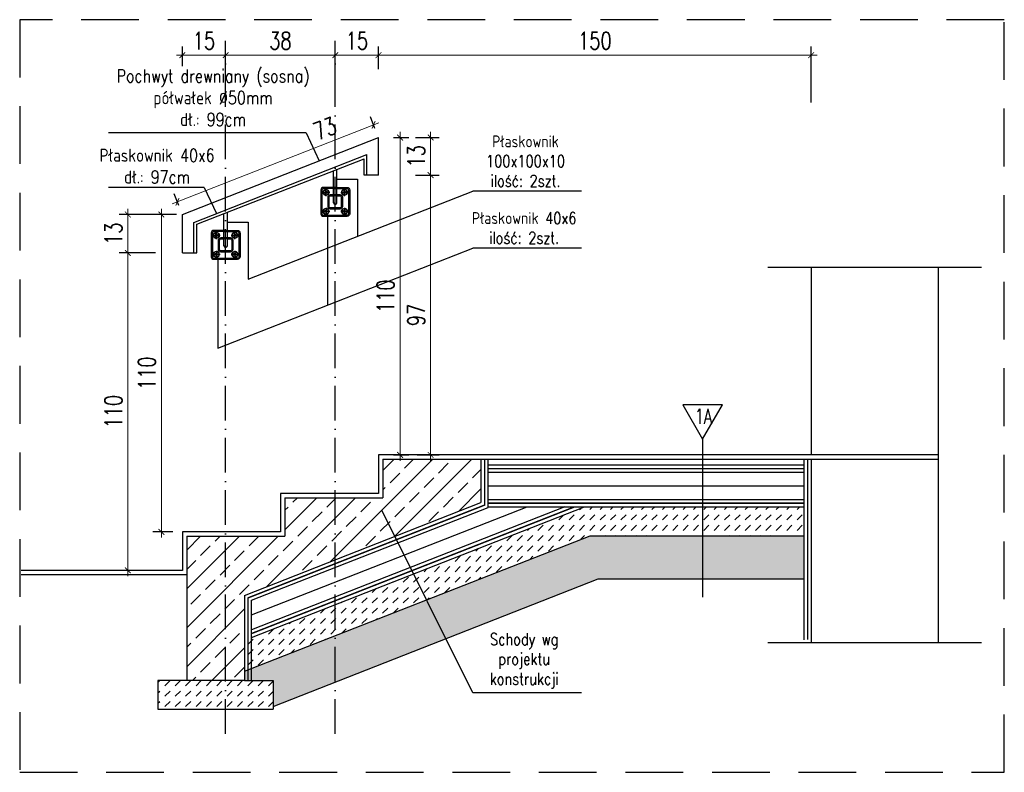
# Model space of a CAD drawing. Header units: millimetres. Extents: x 31969 to 285678, y -69766 to -1123.
# Tile 39 of 176: x 139378 to 139719, y -17401 to -17141. Entities that reach past the tile are written whole.
import ezdxf
from ezdxf.enums import TextEntityAlignment as Align
from ezdxf.lldxf.tags import DXFTag

# ---------------------------------------------------------------- set-up
doc = ezdxf.new("R2010")
doc.units = ezdxf.units.MM
for name, pattern in [('ACAD_ISO03W100', [30, 12, -18]), ('ACAD_ISO10W100', [18, 12, -3, 0, -3]), ('HIDDEN', [0.375, 0.25, -0.125])]:
    doc.linetypes.add(name, pattern=pattern)
for name, color, linetype in [('a-balustrada i pochwyt', 1, 'Continuous'), ('a-balustrady detal', 5, 'Continuous'), ('a-biblioteka', 251, 'Continuous'), ('a-opis 2', 1, 'Continuous'), ('a-osie', 4, 'ACAD_ISO10W100'), ('a-przekrój 2', 251, 'Continuous'), ('a-przekrój 4', 118, 'Continuous'), ('a-przerywana', 250, 'HIDDEN'), ('a-widokowa', 3, 'Continuous'), ('a-wymiary', 11, 'Continuous')]:
    doc.layers.add(name, color=color, linetype=linetype)
doc.layers.add('a-pochwyt', color=1, linetype='Continuous', plot=False)
doc.styles.add('RS01507', font='romans.shx', dxfattribs={"width": 0.7, "height": 0.15})
doc.styles.add('WYMIAR', font='romans.shx', dxfattribs={"width": 0.8})
doc.styles.add('WYMIARY', font='simplex.shx', dxfattribs={"width": 0.75})
doc.linetypes.add('BATTING', pattern='A,0.0001,-0.1,[134,ltypeshp.shx,S=0.1,R=0,X=-0.1,Y=0],-0.2,[134,ltypeshp.shx,S=0.1,R=180,X=0.1,Y=0],-0.1', length=0.4001)
tags = doc.linetypes.add('DASHED', pattern=[0.75, 0.5, -0.25]).pattern_tags.tags
tags[6:7] = [DXFTag(74, 4), DXFTag(75, 0), DXFTag(340, '0'), DXFTag(46, 1.0), DXFTag(50, 0.0), DXFTag(44, 0.0), DXFTag(45, 0.0)]
tags[4:5] = [DXFTag(74, 4), DXFTag(75, 0), DXFTag(340, '0'), DXFTag(46, 1.0), DXFTag(50, 0.0), DXFTag(44, 0.0), DXFTag(45, 0.0)]
tags = doc.linetypes.add('DASHED2', pattern=[0.375, 0.25, -0.125]).pattern_tags.tags
tags[6:7] = [DXFTag(74, 4), DXFTag(75, 0), DXFTag(340, '0'), DXFTag(46, 1.0), DXFTag(50, 0.0), DXFTag(44, 0.0), DXFTag(45, 0.0)]
tags[4:5] = [DXFTag(74, 4), DXFTag(75, 0), DXFTag(340, '0'), DXFTag(46, 1.0), DXFTag(50, 0.0), DXFTag(44, 0.0), DXFTag(45, 0.0)]
doc.dimstyles.new('MAREK50', dxfattribs={"dimtxt": 12.5, "dimasz": 5, "dimexe": 3, "dimexo": 2, "dimgap": 3.5, "dimtad": 1, "dimdec": 1, "dimdsep": 46, "dimtxsty": 'WYMIARY', "dimblk1": 'ARCHTICK', "dimblk2": 'ARCHTICK', "dimsah": 1, "dimcen": 2.5, "dimdle": 5, "dimadec": 0, "dimazin": 0, "dimtfac": 1, "dimtdec": 1, "dimtmove": 1, "dimatfit": 3, "dimldrblk": 'ARCHTICK', "dimfxl": 1, "dimtolj": 1, "dimtzin": 0, "dimarcsym": 0})
pattern_1 = [(45, (233.9504, 0), (2e-16, 3.59210245), [2.54, -2.54])]

# ---------------------------------------------------------------- blocks, each defined once
blk = doc.blocks.new('_ARCHTICK')
at = {"color": 0, "linetype": 'ByBlock', "const_width": 0.15}
blk.add_lwpolyline([(-0.5, -0.5), (0.5, 0.5)], dxfattribs=at)
blk = doc.blocks.new('*D210')
at = {"layer": 'a-wymiary', "color": 0, "linetype": 'ACAD_ISO03W100', "lineweight": -2, "ltscale": 100}
blk.add_line((139507.13, -17181.38), (139512.42, -17181.38), dxfattribs=at)
at = {"layer": 'a-wymiary', "color": 0, "lineweight": 0, "ltscale": 100}
blk.add_line((139509.42, -17179.38), (139509.42, -17293.38), dxfattribs=at)
at = {"layer": 'a-wymiary', "color": 0, "lineweight": -2, "ltscale": 100}
blk.add_line((139507.13, -17291.38), (139512.42, -17291.38), dxfattribs=at)
at = {"layer": 'DEFPOINTS', "color": 0, "ltscale": 100}
for p in [(139505.13, -17181.38), (139505.13, -17291.38), (139509.42, -17291.38)]:
    blk.add_point(p, dxfattribs=at)
at = {"layer": 'a-wymiary', "color": 0, "lineweight": 0, "ltscale": 100, "xscale": 2, "yscale": 2, "zscale": 2}
for p, rotation in [((139509.42, -17181.38), 90), ((139509.42, -17291.38), 270)]:
    blk.add_blockref('_ARCHTICK', p, dxfattribs=dict(at, rotation=rotation))
at = {"layer": 'a-wymiary', "color": 0, "ltscale": 100, "insert": (139504.42, -17236.38), "char_height": 6, "attachment_point": 5, "rotation": 90, "style": 'WYMIARY'}
blk.add_mtext('\\A1;110', dxfattribs=at)
blk = doc.blocks.new('*D211')
at = {"layer": 'a-wymiary', "color": 0, "linetype": 'ACAD_ISO03W100', "lineweight": -2, "ltscale": 100}
blk.add_line((139514.74, -17181.38), (139523.02, -17181.38), dxfattribs=at)
at = {"layer": 'a-wymiary', "color": 0, "lineweight": 0, "ltscale": 100}
blk.add_line((139520.02, -17179.38), (139520.02, -17196.38), dxfattribs=at)
at = {"layer": 'a-wymiary', "color": 0, "lineweight": -2, "ltscale": 100}
blk.add_line((139514.74, -17194.38), (139523.02, -17194.38), dxfattribs=at)
at = {"layer": 'DEFPOINTS', "color": 0, "ltscale": 100}
for p in [(139512.74, -17181.38), (139512.74, -17194.38), (139520.02, -17194.38)]:
    blk.add_point(p, dxfattribs=at)
at = {"layer": 'a-wymiary', "color": 0, "lineweight": 0, "ltscale": 100, "xscale": 2, "yscale": 2, "zscale": 2}
for p, rotation in [((139520.02, -17181.38), 90), ((139520.02, -17194.38), 270)]:
    blk.add_blockref('_ARCHTICK', p, dxfattribs=dict(at, rotation=rotation))
at = {"layer": 'a-wymiary', "color": 0, "ltscale": 100, "insert": (139515.02, -17187.88), "char_height": 6, "attachment_point": 5, "rotation": 90, "style": 'WYMIARY'}
blk.add_mtext('\\A1;13', dxfattribs=at)
blk = doc.blocks.new('*D212')
at = {"layer": 'a-wymiary', "color": 0, "linetype": 'ACAD_ISO03W100', "lineweight": -2, "ltscale": 100}
blk.add_line((139515.37, -17194.38), (139523.02, -17194.38), dxfattribs=at)
at = {"layer": 'a-wymiary', "color": 0, "lineweight": 0, "ltscale": 100}
blk.add_line((139520.02, -17192.38), (139520.02, -17293.38), dxfattribs=at)
at = {"layer": 'a-wymiary', "color": 0, "lineweight": -2, "ltscale": 100}
blk.add_line((139515.37, -17291.38), (139523.02, -17291.38), dxfattribs=at)
at = {"layer": 'DEFPOINTS', "color": 0, "ltscale": 100}
for p in [(139513.37, -17194.38), (139513.37, -17291.38), (139520.02, -17291.38)]:
    blk.add_point(p, dxfattribs=at)
at = {"layer": 'a-wymiary', "color": 0, "lineweight": 0, "ltscale": 100, "xscale": 2, "yscale": 2, "zscale": 2}
for p, rotation in [((139520.02, -17194.38), 90), ((139520.02, -17291.38), 270)]:
    blk.add_blockref('_ARCHTICK', p, dxfattribs=dict(at, rotation=rotation))
at = {"layer": 'a-wymiary', "color": 0, "ltscale": 100, "insert": (139515.02, -17242.88), "char_height": 6, "attachment_point": 5, "rotation": 90, "style": 'WYMIARY'}
blk.add_mtext('\\A1;97', dxfattribs=at)
blk = doc.blocks.new('*D217')
at = {"layer": 'a-wymiary', "color": 0, "linetype": 'ACAD_ISO03W100', "lineweight": -2, "ltscale": 100}
blk.add_line((139430.66, -17208.05), (139423.68, -17208.05), dxfattribs=at)
at = {"layer": 'a-wymiary', "color": 0, "lineweight": 0, "ltscale": 100}
blk.add_line((139426.68, -17206.05), (139426.68, -17320.05), dxfattribs=at)
at = {"layer": 'a-wymiary', "color": 0, "lineweight": -2, "ltscale": 100}
blk.add_line((139430.66, -17318.05), (139423.68, -17318.05), dxfattribs=at)
at = {"layer": 'DEFPOINTS', "color": 0, "ltscale": 100}
for p in [(139432.66, -17208.05), (139426.68, -17318.05), (139432.66, -17318.05)]:
    blk.add_point(p, dxfattribs=at)
at = {"layer": 'a-wymiary', "color": 0, "lineweight": 0, "ltscale": 100, "xscale": 2, "yscale": 2, "zscale": 2}
for p, rotation in [((139426.68, -17208.05), 90), ((139426.68, -17318.05), 270)]:
    blk.add_blockref('_ARCHTICK', p, dxfattribs=dict(at, rotation=rotation))
at = {"layer": 'a-wymiary', "color": 0, "ltscale": 100, "insert": (139421.68, -17263.05), "char_height": 6, "attachment_point": 5, "rotation": 90, "style": 'WYMIARY'}
blk.add_mtext('\\A1;110', dxfattribs=at)
blk = doc.blocks.new('*D218')
at = {"layer": 'a-wymiary', "color": 0, "lineweight": -2, "ltscale": 100}
blk.add_line((139424.68, -17221.38), (139412.07, -17221.38), dxfattribs=at)
at = {"layer": 'a-wymiary', "color": 0, "lineweight": 0, "ltscale": 100}
blk.add_line((139415.07, -17333.38), (139415.07, -17219.38), dxfattribs=at)
at = {"layer": 'a-wymiary', "color": 0, "linetype": 'ACAD_ISO03W100', "lineweight": -2, "ltscale": 100}
blk.add_line((139416.09, -17331.38), (139412.07, -17331.38), dxfattribs=at)
at = {"layer": 'DEFPOINTS', "color": 0, "ltscale": 100}
for p in [(139415.07, -17221.38), (139426.68, -17221.38), (139418.09, -17331.38)]:
    blk.add_point(p, dxfattribs=at)
at = {"layer": 'a-wymiary', "color": 0, "lineweight": 0, "ltscale": 100, "xscale": 2, "yscale": 2, "zscale": 2}
for p, rotation in [((139415.07, -17221.38), 90), ((139415.07, -17331.38), 270)]:
    blk.add_blockref('_ARCHTICK', p, dxfattribs=dict(at, rotation=rotation))
at = {"layer": 'a-wymiary', "color": 0, "ltscale": 100, "insert": (139410.07, -17276.38), "char_height": 6, "attachment_point": 5, "rotation": 90, "style": 'WYMIARY'}
blk.add_mtext('\\A1;110', dxfattribs=at)
blk = doc.blocks.new('*D219')
at = {"layer": 'a-wymiary', "color": 0, "lineweight": -2, "ltscale": 100}
blk.add_line((139431.96, -17208.05), (139412.07, -17208.05), dxfattribs=at)
at = {"layer": 'a-wymiary', "color": 0, "lineweight": 0, "ltscale": 100}
blk.add_line((139415.07, -17223.38), (139415.07, -17206.05), dxfattribs=at)
at = {"layer": 'a-wymiary', "color": 0, "linetype": 'ACAD_ISO03W100', "lineweight": -2, "ltscale": 100}
blk.add_line((139424.68, -17221.38), (139412.07, -17221.38), dxfattribs=at)
at = {"layer": 'DEFPOINTS', "color": 0, "ltscale": 100}
for p in [(139415.07, -17208.05), (139433.96, -17208.05), (139426.68, -17221.38)]:
    blk.add_point(p, dxfattribs=at)
at = {"layer": 'a-wymiary', "color": 0, "lineweight": 0, "ltscale": 100, "xscale": 2, "yscale": 2, "zscale": 2}
for p, rotation in [((139415.07, -17208.05), 90), ((139415.07, -17221.38), 270)]:
    blk.add_blockref('_ARCHTICK', p, dxfattribs=dict(at, rotation=rotation))
at = {"layer": 'a-wymiary', "color": 0, "ltscale": 100, "insert": (139410.07, -17214.72), "char_height": 6, "attachment_point": 5, "rotation": 90, "style": 'WYMIARY'}
blk.add_mtext('\\A1;13', dxfattribs=at)
blk = doc.blocks.new('*D213')
at = {"layer": 'a-wymiary', "color": 0, "lineweight": -2, "ltscale": 100}
blk.add_line((139448.96, -17159.66), (139448.96, -17149.83), dxfattribs=at)
at = {"layer": 'a-wymiary', "color": 0, "linetype": 'ACAD_ISO03W100', "lineweight": -2, "ltscale": 100}
blk.add_line((139486.96, -17159.66), (139486.96, -17149.83), dxfattribs=at)
at = {"layer": 'a-wymiary', "color": 0, "lineweight": 0, "ltscale": 100}
blk.add_line((139488.96, -17152.83), (139446.96, -17152.83), dxfattribs=at)
at = {"layer": 'DEFPOINTS', "color": 0, "ltscale": 100}
for p in [(139448.96, -17152.83), (139448.96, -17161.66), (139486.96, -17161.66)]:
    blk.add_point(p, dxfattribs=at)
at = {"layer": 'a-wymiary', "color": 0, "lineweight": 0, "ltscale": 100, "xscale": 2, "yscale": 2, "zscale": 2, "rotation": 180}
blk.add_blockref('_ARCHTICK', (139448.96, -17152.83), dxfattribs=at)
at = {"layer": 'a-wymiary', "color": 0, "lineweight": 0, "ltscale": 100, "xscale": 2, "yscale": 2, "zscale": 2}
blk.add_blockref('_ARCHTICK', (139486.96, -17152.83), dxfattribs=at)
at = {"layer": 'a-wymiary', "color": 0, "ltscale": 100, "insert": (139467.96, -17147.83), "char_height": 6, "attachment_point": 5, "style": 'WYMIARY'}
blk.add_mtext('\\A1;38', dxfattribs=at)
blk = doc.blocks.new('*D214')
at = {"layer": 'a-wymiary', "color": 0, "lineweight": -2, "ltscale": 100}
blk.add_line((139433.96, -17156.63), (139433.96, -17149.83), dxfattribs=at)
at = {"layer": 'a-wymiary', "color": 0, "linetype": 'ACAD_ISO03W100', "lineweight": -2, "ltscale": 100}
blk.add_line((139448.96, -17156.63), (139448.96, -17149.83), dxfattribs=at)
at = {"layer": 'a-wymiary', "color": 0, "lineweight": 0, "ltscale": 100}
blk.add_line((139450.96, -17152.83), (139431.96, -17152.83), dxfattribs=at)
at = {"layer": 'DEFPOINTS', "color": 0, "ltscale": 100}
for p in [(139433.96, -17152.83), (139433.96, -17158.63), (139448.96, -17158.63)]:
    blk.add_point(p, dxfattribs=at)
at = {"layer": 'a-wymiary', "color": 0, "lineweight": 0, "ltscale": 100, "xscale": 2, "yscale": 2, "zscale": 2, "rotation": 180}
blk.add_blockref('_ARCHTICK', (139433.96, -17152.83), dxfattribs=at)
at = {"layer": 'a-wymiary', "color": 0, "lineweight": 0, "ltscale": 100, "xscale": 2, "yscale": 2, "zscale": 2}
blk.add_blockref('_ARCHTICK', (139448.96, -17152.83), dxfattribs=at)
at = {"layer": 'a-wymiary', "color": 0, "ltscale": 100, "insert": (139441.46, -17147.83), "char_height": 6, "attachment_point": 5, "style": 'WYMIARY'}
blk.add_mtext('\\A1;15', dxfattribs=at)
blk = doc.blocks.new('*D215')
at = {"layer": 'a-wymiary', "color": 0, "linetype": 'ACAD_ISO03W100', "lineweight": -2, "ltscale": 100}
blk.add_line((139486.96, -17157.66), (139486.96, -17149.83), dxfattribs=at)
at = {"layer": 'a-wymiary', "color": 0, "lineweight": -2, "ltscale": 100}
blk.add_line((139501.96, -17157.66), (139501.96, -17149.83), dxfattribs=at)
at = {"layer": 'a-wymiary', "color": 0, "lineweight": 0, "ltscale": 100}
blk.add_line((139484.96, -17152.83), (139503.96, -17152.83), dxfattribs=at)
at = {"layer": 'DEFPOINTS', "color": 0, "ltscale": 100}
for p in [(139501.96, -17152.83), (139486.96, -17159.66), (139501.96, -17159.66)]:
    blk.add_point(p, dxfattribs=at)
at = {"layer": 'a-wymiary', "color": 0, "lineweight": 0, "ltscale": 100, "xscale": 2, "yscale": 2, "zscale": 2, "rotation": 180}
blk.add_blockref('_ARCHTICK', (139486.96, -17152.83), dxfattribs=at)
at = {"layer": 'a-wymiary', "color": 0, "lineweight": 0, "ltscale": 100, "xscale": 2, "yscale": 2, "zscale": 2}
blk.add_blockref('_ARCHTICK', (139501.96, -17152.83), dxfattribs=at)
at = {"layer": 'a-wymiary', "color": 0, "ltscale": 100, "insert": (139494.46, -17147.83), "char_height": 6, "attachment_point": 5, "style": 'WYMIARY'}
blk.add_mtext('\\A1;15', dxfattribs=at)
blk = doc.blocks.new('*D216')
at = {"layer": 'a-wymiary', "color": 0, "linetype": 'ACAD_ISO03W100', "lineweight": -2, "ltscale": 100}
blk.add_line((139501.96, -17157.66), (139501.96, -17149.83), dxfattribs=at)
at = {"layer": 'a-wymiary', "color": 0, "lineweight": -2, "ltscale": 100}
blk.add_line((139651.96, -17169.2), (139651.96, -17149.83), dxfattribs=at)
at = {"layer": 'a-wymiary', "color": 0, "lineweight": 0, "ltscale": 100}
blk.add_line((139499.96, -17152.83), (139653.96, -17152.83), dxfattribs=at)
at = {"layer": 'DEFPOINTS', "color": 0, "ltscale": 100}
for p in [(139651.96, -17152.83), (139501.96, -17159.66), (139651.96, -17171.2)]:
    blk.add_point(p, dxfattribs=at)
at = {"layer": 'a-wymiary', "color": 0, "lineweight": 0, "ltscale": 100, "xscale": 2, "yscale": 2, "zscale": 2, "rotation": 180}
blk.add_blockref('_ARCHTICK', (139501.96, -17152.83), dxfattribs=at)
at = {"layer": 'a-wymiary', "color": 0, "lineweight": 0, "ltscale": 100, "xscale": 2, "yscale": 2, "zscale": 2}
blk.add_blockref('_ARCHTICK', (139651.96, -17152.83), dxfattribs=at)
at = {"layer": 'a-wymiary', "color": 0, "ltscale": 100, "insert": (139576.96, -17147.83), "char_height": 6, "attachment_point": 5, "style": 'WYMIARY'}
blk.add_mtext('\\A1;150', dxfattribs=at)
blk = doc.blocks.new('*D220')
at = {"layer": 'a-wymiary', "color": 0, "lineweight": -2, "ltscale": 100}
blk.add_line((139500.73, -17178.26), (139499.14, -17174.21), dxfattribs=at)
at = {"layer": 'a-wymiary', "color": 0, "lineweight": 0, "ltscale": 100}
blk.add_line((139430.38, -17204.4), (139502.1, -17176.27), dxfattribs=at)
at = {"layer": 'a-wymiary', "color": 0, "linetype": 'ACAD_ISO03W100', "lineweight": -2, "ltscale": 100}
blk.add_line((139432.73, -17204.93), (139431.14, -17200.87), dxfattribs=at)
at = {"layer": 'DEFPOINTS', "color": 0, "ltscale": 100}
for p in [(139500.24, -17177), (139501.46, -17180.12), (139433.46, -17206.79)]:
    blk.add_point(p, dxfattribs=at)
at = {"layer": 'a-wymiary', "color": 0, "lineweight": 0, "ltscale": 100, "xscale": 2, "yscale": 2, "zscale": 2}
for p, rotation in [((139500.24, -17177), 21.41292078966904), ((139432.24, -17203.67), 201.4129207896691)]:
    blk.add_blockref('_ARCHTICK', p, dxfattribs=dict(at, rotation=rotation))
at = {"layer": 'a-wymiary', "color": 0, "ltscale": 100, "insert": (139483.38, -17178.24), "char_height": 6, "attachment_point": 5, "rotation": 21.4129, "style": 'WYMIARY'}
blk.add_mtext('\\A1;73', dxfattribs=at)

msp = doc.modelspace()

# ---------------------------------------------------------------- hatches: boundary and pattern name
at = {"layer": 'a-przekrój 4'}
h = msp.add_hatch(dxfattribs=at)
h.set_pattern_fill('BRASS,_O', color=256, scale=1.5, angle=45)
h.set_pattern_definition([(45, (233.95, 0), (-6.7351921, 6.7351921), []), (45, (230.583, 3.368), (-6.7351921, 6.7351921), [4.7625, -2.38125])])
h.paths.add_polyline_path([(139537.46, -17307.91), (139537.46, -17292.87), (139503.46, -17292.87), (139503.46, -17306.2), (139469.46, -17306.2), (139469.46, -17319.54), (139435.46, -17319.54), (139435.46, -17369.54), (139455.46, -17369.54), (139455.46, -17340.07)])
h = msp.add_hatch(dxfattribs=at)
h.set_pattern_fill('DASH', color=256, scale=0.8, angle=45, style=0)
h.set_pattern_definition(pattern_1)
h.paths.add_polyline_path([(139573.4, -17309.37), (139649.47, -17309.37), (139649.47, -17319.37), (139575.29, -17319.37), (139455.46, -17366.36), (139455.46, -17355.62)])
at = {"layer": 'a-przekrój 4', "ltscale": 1.5}
h = msp.add_hatch(dxfattribs=at)
h.set_pattern_fill('DOTS', color=256, angle=45, style=0)
h.set_pattern_definition([(45, (233.9504, 0), (-0.561266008, 1.683798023), [0, -1.5875])])
h.paths.add_polyline_path([(139578.12, -17334.37), (139649.47, -17334.37), (139649.47, -17319.37), (139575.29, -17319.37), (139455.46, -17366.36), (139455.46, -17369.54), (139465.46, -17369.54), (139465.46, -17378.55)])
at = {"layer": 'a-przekrój 4'}
h = msp.add_hatch(dxfattribs=at)
h.set_pattern_fill('DASH', color=256, scale=0.8, angle=45, style=0)
h.set_pattern_definition(pattern_1)
h.paths.add_polyline_path([(139435.46, -17369.54), (139425.46, -17369.54), (139425.46, -17379.54), (139465.46, -17379.54), (139465.46, -17369.54), (139455.46, -17369.54)])

# ---------------------------------------------------------------- linework, layer by layer
at = {"layer": 'a-balustrada i pochwyt'}
for p, q in [((139456.72, -17230.52), (139534.65, -17199.96)), ((139446.23, -17254.36), (139534.65, -17219.68)), ((139614.28, -17285.97), (139614.28, -17340.65))]:
    msp.add_line(p, q, dxfattribs=at)
msp.add_lwpolyline([(139614.28, -17285.97), (139621.15, -17274.07), (139607.4, -17274.07), (139614.28, -17285.97), (139614.28, -17285.97)], dxfattribs=at)
at = {"layer": 'a-balustrady detal', "ltscale": 0.1}
for p, q in [((139433.96, -17208.05), (139501.96, -17181.38)), ((139501.96, -17194.38), (139501.96, -17181.38)), ((139438.96, -17211.46), (139496.96, -17188.71)), ((139496.96, -17194.38), (139496.96, -17188.71)), ((139501.96, -17194.38), (139496.96, -17194.38)), ((139433.96, -17221.38), (139433.96, -17208.05)), ((139433.96, -17221.38), (139438.96, -17221.38))]:
    msp.add_line(p, q, dxfattribs=at)
at = {"layer": 'a-balustrady detal', "ltscale": 0.5}
msp.add_line((139438.96, -17221.38), (139438.96, -17211.46), dxfattribs=at)
at = {"layer": 'a-biblioteka', "ltscale": 0.1}
for p, q in [((139437.96, -17210.78), (139497.96, -17187.25)), ((139497.96, -17194.38), (139497.96, -17187.25)), ((139487.56, -17198.68), (139486.36, -17198.68)), ((139482.49, -17200.38), (139483.76, -17200.38)), ((139482.91, -17199.89), (139483.76, -17199.4)), ((139482.91, -17200.87), (139482.91, -17199.89)), ((139483.76, -17201.36), (139482.91, -17200.87)), ((139483.76, -17201.65), (139483.76, -17199.11)), ((139483.76, -17201.65), (139483.76, -17199.11)), ((139484.6, -17199.89), (139483.76, -17199.4)), ((139485.03, -17200.38), (139483.76, -17200.38)), ((139483.76, -17201.36), (139484.6, -17200.87)), ((139484.6, -17200.87), (139484.6, -17199.89)), ((139486.36, -17199.08), (139487.56, -17199.08)), ((139486.36, -17201.18), (139487.56, -17201.18)), ((139487.56, -17201.58), (139486.36, -17201.58)), ((139488.89, -17200.38), (139490.16, -17200.38)), ((139489.31, -17199.89), (139490.16, -17199.4)), ((139489.31, -17200.87), (139489.31, -17199.89)), ((139490.16, -17201.36), (139489.31, -17200.87)), ((139490.16, -17201.65), (139490.16, -17199.11)), ((139490.16, -17201.65), (139490.16, -17199.11)), ((139491, -17199.89), (139490.16, -17199.4)), ((139491.43, -17200.38), (139490.16, -17200.38)), ((139490.16, -17201.36), (139491, -17200.87)), ((139491, -17200.87), (139491, -17199.89)), ((139482.49, -17206.98), (139483.76, -17206.98)), ((139483.76, -17206), (139482.91, -17206.49)), ((139482.91, -17206.49), (139482.91, -17207.47)), ((139482.91, -17207.47), (139483.76, -17207.96)), ((139483.76, -17205.71), (139483.76, -17208.25)), ((139483.76, -17205.71), (139483.76, -17208.25)), ((139483.76, -17206), (139484.6, -17206.49)), ((139485.03, -17206.98), (139483.76, -17206.98)), ((139484.6, -17207.47), (139483.76, -17207.96)), ((139484.6, -17206.49), (139484.6, -17207.47)), ((139488.89, -17206.98), (139490.16, -17206.98)), ((139490.16, -17206), (139489.31, -17206.49)), ((139489.31, -17206.49), (139489.31, -17207.47)), ((139489.31, -17207.47), (139490.16, -17207.96)), ((139490.16, -17205.71), (139490.16, -17208.25)), ((139490.16, -17205.71), (139490.16, -17208.25)), ((139490.16, -17206), (139491, -17206.49)), ((139491.43, -17206.98), (139490.16, -17206.98)), ((139491, -17207.47), (139490.16, -17207.96)), ((139491, -17206.49), (139491, -17207.47)), ((139437.96, -17221.38), (139437.96, -17210.78)), ((139444.49, -17215.28), (139445.76, -17215.28)), ((139444.91, -17214.79), (139445.76, -17214.3)), ((139444.91, -17215.77), (139444.91, -17214.79)), ((139445.76, -17216.26), (139444.91, -17215.77)), ((139445.76, -17216.55), (139445.76, -17214.01)), ((139445.76, -17216.55), (139445.76, -17214.01)), ((139446.6, -17214.79), (139445.76, -17214.3)), ((139447.03, -17215.28), (139445.76, -17215.28)), ((139445.76, -17216.26), (139446.6, -17215.77)), ((139446.6, -17215.77), (139446.6, -17214.79)), ((139449.56, -17213.58), (139448.36, -17213.58)), ((139448.36, -17213.98), (139449.56, -17213.98)), ((139450.89, -17215.28), (139452.16, -17215.28)), ((139451.31, -17214.79), (139452.16, -17214.3)), ((139451.31, -17215.77), (139451.31, -17214.79)), ((139452.16, -17216.26), (139451.31, -17215.77)), ((139452.16, -17216.55), (139452.16, -17214.01)), ((139452.16, -17216.55), (139452.16, -17214.01)), ((139453, -17214.79), (139452.16, -17214.3)), ((139453.43, -17215.28), (139452.16, -17215.28)), ((139452.16, -17216.26), (139453, -17215.77)), ((139453, -17215.77), (139453, -17214.79)), ((139448.36, -17216.08), (139449.56, -17216.08)), ((139449.56, -17216.48), (139448.36, -17216.48)), ((139444.49, -17221.88), (139445.76, -17221.88)), ((139445.76, -17220.9), (139444.91, -17221.39)), ((139444.91, -17221.39), (139444.91, -17222.37)), ((139444.91, -17222.37), (139445.76, -17222.86)), ((139445.76, -17220.61), (139445.76, -17223.15)), ((139445.76, -17220.61), (139445.76, -17223.15)), ((139445.76, -17220.9), (139446.6, -17221.39)), ((139447.03, -17221.88), (139445.76, -17221.88)), ((139446.6, -17222.37), (139445.76, -17222.86)), ((139446.6, -17221.39), (139446.6, -17222.37)), ((139450.89, -17221.88), (139452.16, -17221.88)), ((139452.16, -17220.9), (139451.31, -17221.39)), ((139451.31, -17221.39), (139451.31, -17222.37)), ((139451.31, -17222.37), (139452.16, -17222.86)), ((139452.16, -17220.61), (139452.16, -17223.15)), ((139452.16, -17220.61), (139452.16, -17223.15)), ((139452.16, -17220.9), (139453, -17221.39)), ((139453.43, -17221.88), (139452.16, -17221.88)), ((139453, -17222.37), (139452.16, -17222.86)), ((139453, -17221.39), (139453, -17222.37))]:
    msp.add_line(p, q, dxfattribs=at)
for points in [[(139486.36, -17199.08), (139482.86, -17199.08, 0.414214), (139482.36, -17199.58), (139482.36, -17207.78, 0.414214), (139482.86, -17208.28), (139491.06, -17208.28)], [(139487.56, -17201.18), (139488.56, -17201.18, -0.414214), (139489.46, -17202.08), (139489.46, -17205.28, -0.414214), (139488.56, -17206.18), (139485.36, -17206.18, -0.414214), (139484.46, -17205.28), (139484.46, -17202.08, -0.414214), (139485.36, -17201.18), (139486.36, -17201.18)], [(139487.56, -17201.58), (139488.56, -17201.58, -0.414214), (139489.06, -17202.08), (139489.06, -17205.28, -0.414214), (139488.56, -17205.78), (139485.36, -17205.78, -0.414214), (139484.86, -17205.28), (139484.86, -17202.08, -0.414214), (139485.36, -17201.58), (139486.36, -17201.58)], [(139487.56, -17199.08), (139491.06, -17199.08, -0.414214), (139491.56, -17199.58), (139491.56, -17207.78, -0.414214), (139491.06, -17208.28), (139489.46, -17208.28)], [(139448.36, -17213.98), (139444.86, -17213.98, 0.414214), (139444.36, -17214.48), (139444.36, -17222.68, 0.414214), (139444.86, -17223.18), (139453.06, -17223.18)], [(139449.56, -17213.98), (139453.06, -17213.98, -0.414214), (139453.56, -17214.48), (139453.56, -17222.68, -0.414214), (139453.06, -17223.18), (139451.46, -17223.18)], [(139449.56, -17216.08), (139450.56, -17216.08, -0.414214), (139451.46, -17216.98), (139451.46, -17220.18, -0.414214), (139450.56, -17221.08), (139447.36, -17221.08, -0.414214), (139446.46, -17220.18), (139446.46, -17216.98, -0.414214), (139447.36, -17216.08), (139448.36, -17216.08)], [(139449.56, -17216.48), (139450.56, -17216.48, -0.414214), (139451.06, -17216.98), (139451.06, -17220.18, -0.414214), (139450.56, -17220.68), (139447.36, -17220.68, -0.414214), (139446.86, -17220.18), (139446.86, -17216.98, -0.414214), (139447.36, -17216.48), (139448.36, -17216.48)]]:
    msp.add_lwpolyline(points, format="xyb", dxfattribs=at)
for centre, major_axis, ratio, start_param, end_param in [((139483.76, -17200.38), (0.74, 0.74), 0.999612, 0.785592, 3.927185), ((139483.76, -17200.38), (0.277, -0.277), 1, 8.63938, 11.780972), ((139490.16, -17200.38), (0.74, 0.74), 0.999612, 0.785592, 3.927185), ((139490.16, -17200.38), (0.277, -0.277), 1, 8.63938, 11.780972), ((139483.76, -17206.98), (-0.74, -0.74), 1, 0.785398, 3.926991), ((139483.76, -17206.98), (-0.277, 0.277), 1, 8.63938, 11.780972), ((139490.16, -17206.98), (-0.74, -0.74), 1, 0.785398, 3.926991), ((139490.16, -17206.98), (-0.277, 0.277), 1, 8.63938, 11.780972), ((139445.76, -17215.28), (0.74, 0.74), 0.999612, 0.785592, 3.927185), ((139445.76, -17215.28), (0.277, -0.277), 1, 8.63938, 11.780972), ((139452.16, -17215.28), (0.74, 0.74), 0.999612, 0.785592, 3.927185), ((139452.16, -17215.28), (0.277, -0.277), 1, 8.63938, 11.780972), ((139445.76, -17221.88), (-0.74, -0.74), 1, 0.785398, 3.926991), ((139445.76, -17221.88), (-0.277, 0.277), 1, 8.63938, 11.780972), ((139452.16, -17221.88), (-0.74, -0.74), 1, 0.785398, 3.926991), ((139452.16, -17221.88), (-0.277, 0.277), 1, 8.63938, 11.780972)]:
    msp.add_ellipse(centre, major_axis=major_axis, ratio=ratio, start_param=start_param, end_param=end_param, dxfattribs=at)
at = {"layer": 'a-biblioteka', "ltscale": 0.1, "extrusion": (0, 0, -1)}
for centre, major_axis, ratio, start_param, end_param in [((139483.76, -17200.38), (-0.74, 0.74), 1, 0.785398, 3.926991), ((139483.76, -17200.38), (-0.277, -0.277), 1, 8.63938, 11.780972), ((139490.16, -17200.38), (-0.74, 0.74), 1, 0.785398, 3.926991), ((139490.16, -17200.38), (-0.277, -0.277), 1, 8.63938, 11.780972), ((139483.76, -17206.98), (-0.74, 0.74), 0.999612, 3.927185, 7.068778), ((139483.76, -17206.98), (0.277, 0.277), 1, 8.63938, 11.780972), ((139490.16, -17206.98), (-0.74, 0.74), 0.999612, 3.927185, 7.068778), ((139490.16, -17206.98), (0.277, 0.277), 1, 8.63938, 11.780972), ((139445.76, -17215.28), (-0.74, 0.74), 1, 0.785398, 3.926991), ((139445.76, -17215.28), (-0.277, -0.277), 1, 8.63938, 11.780972), ((139452.16, -17215.28), (-0.74, 0.74), 1, 0.785398, 3.926991), ((139452.16, -17215.28), (-0.277, -0.277), 1, 8.63938, 11.780972), ((139445.76, -17221.88), (-0.74, 0.74), 0.999612, 3.927185, 7.068778), ((139445.76, -17221.88), (0.277, 0.277), 1, 8.63938, 11.780972), ((139452.16, -17221.88), (-0.74, 0.74), 0.999612, 3.927185, 7.068778), ((139452.16, -17221.88), (0.277, 0.277), 1, 8.63938, 11.780972)]:
    msp.add_ellipse(centre, major_axis=major_axis, ratio=ratio, start_param=start_param, end_param=end_param, dxfattribs=at)
at = {"layer": 'a-opis 2', "ltscale": 0.1}
for p, q in [((139476.83, -17179.78), (139408.36, -17179.78)), ((139476.83, -17179.78), (139481.38, -17189.45)), ((139441.53, -17198.65), (139408.36, -17198.65)), ((139441.53, -17198.65), (139445.79, -17207.7)), ((139487.56, -17195.78), (139494.72, -17195.78)), ((139494.72, -17195.78), (139494.72, -17215.62)), ((139572.32, -17199.96), (139534.65, -17199.96)), ((139484.23, -17208.68), (139484.23, -17239.45)), ((139449.56, -17210.68), (139456.72, -17210.68)), ((139456.72, -17210.68), (139456.72, -17230.52)), ((139572.32, -17219.68), (139534.65, -17219.68)), ((139446.23, -17223.58), (139446.23, -17254.36)), ((139534.65, -17373.85), (139503.1, -17310.55)), ((139572.32, -17373.85), (139534.65, -17373.85))]:
    msp.add_line(p, q, dxfattribs=at)
at = {"layer": 'a-osie'}
for p, q in [((139448.96, -17388), (139448.96, -17147.82)), ((139486.96, -17388), (139486.96, -17147.82))]:
    msp.add_line(p, q, dxfattribs=at)
at = {"layer": 'a-pochwyt', "ltscale": 0.1}
for p, q in [((139486.36, -17203.98), (139486.36, -17192.87)), ((139487.56, -17203.98), (139487.56, -17192.4)), ((139487.56, -17198.68), (139487.56, -17198.68)), ((139448.36, -17218.88), (139448.36, -17207.77)), ((139449.56, -17218.88), (139449.56, -17207.3)), ((139449.56, -17213.58), (139449.56, -17213.58))]:
    msp.add_line(p, q, dxfattribs=at)
for points in [[(139486.36, -17198.68), (139482.86, -17198.68, 0.414214), (139481.96, -17199.58), (139481.96, -17207.78, 0.414214), (139482.86, -17208.68), (139491.06, -17208.68)], [(139487.56, -17198.68), (139491.06, -17198.68, -0.414214), (139491.96, -17199.58), (139491.96, -17207.78, -0.414214), (139491.06, -17208.68), (139489.46, -17208.68)], [(139448.36, -17213.58), (139444.86, -17213.58, 0.414214), (139443.96, -17214.48), (139443.96, -17222.68, 0.414214), (139444.86, -17223.58), (139453.06, -17223.58)], [(139449.56, -17213.58), (139453.06, -17213.58, -0.414214), (139453.96, -17214.48), (139453.96, -17222.68, -0.414214), (139453.06, -17223.58), (139451.46, -17223.58)]]:
    msp.add_lwpolyline(points, format="xyb", dxfattribs=at)
for centre in [(139486.96, -17203.98), (139448.96, -17218.88)]:
    msp.add_arc(centre, 0.6, 180, 0, dxfattribs=at)
at = {"layer": 'a-przekrój 2'}
for p, q in [((139649.47, -17294.89), (139539.94, -17294.89)), ((139649.47, -17306.89), (139539.94, -17306.89)), ((139566.6, -17309.37), (139457.94, -17351.98))]:
    msp.add_line(p, q, dxfattribs=at)
at = {"layer": 'a-przekrój 4'}
for p, q in [((139503.46, -17292.87), (139651.96, -17292.87)), ((139503.46, -17292.87), (139503.46, -17306.2)), ((139537.46, -17292.87), (139537.46, -17307.91)), ((139539.94, -17309.6), (139539.94, -17292.97)), ((139564.92, -17292.87), (139651.96, -17292.87)), ((139649.47, -17355.41), (139649.47, -17292.97)), ((139539.94, -17297.37), (139649.47, -17297.37)), ((139455.46, -17340.07), (139537.46, -17307.91)), ((139469.46, -17306.2), (139503.46, -17306.2)), ((139469.46, -17306.2), (139469.46, -17319.54)), ((139457.94, -17354.65), (139573.4, -17309.37)), ((139457.94, -17341.76), (139539.94, -17309.6)), ((139539.94, -17309.37), (139649.47, -17309.37)), ((139435.46, -17319.54), (139469.46, -17319.54)), ((139435.46, -17319.54), (139435.46, -17369.54)), ((139455.46, -17366.36), (139575.29, -17319.37)), ((139575.29, -17319.37), (139649.47, -17319.37)), ((139378.03, -17332.87), (139435.46, -17332.87)), ((139465.46, -17378.55), (139578.12, -17334.37)), ((139578.12, -17334.37), (139649.47, -17334.37)), ((139455.46, -17340.07), (139455.46, -17369.54)), ((139457.94, -17369.54), (139457.94, -17341.76)), ((139435.46, -17369.54), (139425.46, -17369.54)), ((139425.46, -17369.54), (139425.46, -17379.54)), ((139455.46, -17369.54), (139435.46, -17369.54)), ((139455.46, -17369.54), (139465.46, -17369.54)), ((139465.46, -17369.54), (139465.46, -17379.54)), ((139425.46, -17379.54), (139465.46, -17379.54))]:
    msp.add_line(p, q, dxfattribs=at)
at = {"layer": 'a-przekrój 4', "linetype": 'BATTING', "ltscale": 8}
for p, q in [((139539.94, -17302.08), (139649.47, -17302.08)), ((139457.94, -17346.82), (139553.44, -17309.37))]:
    msp.add_line(p, q, dxfattribs=at)
at = {"layer": 'a-przekrój 4', "linetype": 'DASHED', "ltscale": 8, "const_width": 0.5}
for points in [[(139538.72, -17292.97), (139538.72, -17308.77), (139456.72, -17340.93), (139456.72, -17369.54)], [(139650.69, -17292.97), (139650.69, -17355.41)], [(139649.47, -17296.11), (139539.94, -17296.11)], [(139539.94, -17308.11), (139649.47, -17308.11)], [(139457.94, -17353.29), (139569.94, -17309.37)]]:
    msp.add_lwpolyline(points, dxfattribs=at)
at = {"layer": 'a-przerywana', "color": 3, "ltscale": 80}
msp.add_lwpolyline([(139718.89, -17140.55), (139377.57, -17140.55), (139377.57, -17401.37), (139718.89, -17401.37)], close=True, dxfattribs=at)
at = {"layer": 'a-widokowa', "linetype": 'DASHED2', "ltscale": 30}
for p, q in [((139636.96, -17226.33), (139710.96, -17226.33)), ((139636.96, -17356.44), (139710.96, -17356.44))]:
    msp.add_line(p, q, dxfattribs=at)
at = {"layer": 'a-widokowa'}
for p, q in [((139651.96, -17226.33), (139651.96, -17291.38)), ((139695.96, -17226.33), (139695.96, -17291.38)), ((139695.96, -17291.38), (139501.96, -17291.38)), ((139501.96, -17291.38), (139501.96, -17304.72)), ((139651.96, -17292.87), (139651.96, -17356.44)), ((139651.96, -17292.87), (139695.96, -17292.87)), ((139695.96, -17291.38), (139695.96, -17356.44)), ((139501.96, -17304.72), (139467.96, -17304.72)), ((139467.96, -17304.72), (139467.96, -17318.05)), ((139467.96, -17318.05), (139433.96, -17318.05)), ((139433.96, -17318.05), (139433.96, -17331.38)), ((139433.96, -17331.38), (139378.03, -17331.38))]:
    msp.add_line(p, q, dxfattribs=at)

# ---------------------------------------------------------------- texts
at = {"layer": 'a-balustrada i pochwyt', "style": 'RS01507', "width": 0.7}
msp.add_text('1A', height=5.194, dxfattribs=at).set_placement((139614.56, -17277.96), align=Align.MIDDLE_CENTER)
at = {"layer": 'a-opis 2', "ltscale": 0.1, "style": 'WYMIAR'}
for s, insert, char_height, width, attachment_point in [('\\pxqc;Pochwyt drewniany (sosna)\\Ppółwałek %%C50mm\\Pdł.: 99cm', (139492.07, -17157.78), 4.5269, 94.9255, 3), ('\\pxqc;Płaskownik\\P100x100x10\\Pilość: 2szt.', (139535.34, -17198.49), 4.1154, 35.1687, 7), ('\\pxqc;Płaskownik 40x6\\Pdł.: 97cm', (139472.66, -17185.26), 4.5269, 94.9255, 3), ('\\pxqc;Płaskownik 40x6\\Pilość: 2szt.', (139531.43, -17218.21), 4.1154, 42.0493, 7), ('\\pxqc;Schody wg projektu konstrukcji', (139531.43, -17372.38), 4.1154, 42.0493, 7)]:
    msp.add_mtext(s, dxfattribs=dict(at, insert=insert, char_height=char_height, width=width, attachment_point=attachment_point))

# ---------------------------------------------------------------- dimensions: what is measured, and where the dimension line sits
at = {"layer": 'a-wymiary', "ltscale": 100}
for base, p1, p2, angle, picture, middle in [((139433.96, -17152.83), (139448.96, -17158.63), (139433.96, -17158.63), 180, '*D214', (139441.46, -17147.83)), ((139448.96, -17152.83), (139486.96, -17161.66), (139448.96, -17161.66), 180, '*D213', (139467.96, -17147.83)), ((139501.96, -17152.83), (139486.96, -17159.66), (139501.96, -17159.66), 180, '*D215', (139494.46, -17147.83)), ((139651.96, -17152.83), (139501.96, -17159.66), (139651.96, -17171.2), 180, '*D216', (139576.96, -17147.83)), ((139509.42, -17291.38), (139505.13, -17181.38), (139505.13, -17291.38), 90, '*D210', (139504.42, -17236.38)), ((139520.02, -17194.38), (139512.74, -17181.38), (139512.74, -17194.38), 90, '*D211', (139515.02, -17187.88)), ((139520.02, -17291.38), (139513.37, -17194.38), (139513.37, -17291.38), 90, '*D212', (139515.02, -17242.88)), ((139426.68, -17318.05), (139432.66, -17208.05), (139432.66, -17318.05), 90, '*D217', (139421.68, -17263.05)), ((139415.07, -17221.38), (139418.09, -17331.38), (139426.68, -17221.38), 90, '*D218', (139410.07, -17276.38))]:
    dim = msp.add_linear_dim(base=base, p1=p1, p2=p2, angle=angle, dimstyle='MAREK50', override={"dimtxt": 6, "dimasz": 2, "dimgap": 2, "dimdle": 2, "dimfxl": 10, "dimlwd": 0}, dxfattribs=at)
    dim.commit()
    dim.dimension.update_dxf_attribs({"geometry": picture, "text_midpoint": middle})
dim = msp.add_linear_dim(base=(139500.24, -17177), p1=(139433.46, -17206.79), p2=(139501.46, -17180.12), angle=21.4129, dimstyle='MAREK50', override={"dimtxt": 6, "dimasz": 2, "dimgap": 2, "dimdle": 2, "dimfxl": 10, "dimlwd": 0}, dxfattribs=at)
dim.commit()
dim.dimension.update_dxf_attribs({"geometry": '*D220', "text_midpoint": (139485.2, -17182.9), "dimtype": 161})
dim = msp.add_linear_dim(base=(139415.07, -17208.05), p1=(139426.68, -17221.38), p2=(139433.96, -17208.05), angle=90, text='13', dimstyle='MAREK50', override={"dimtxt": 6, "dimasz": 2, "dimgap": 2, "dimdle": 2, "dimfxl": 10, "dimlwd": 0}, dxfattribs=at)
dim.commit()
dim.dimension.update_dxf_attribs({"geometry": '*D219', "text_midpoint": (139410.07, -17214.72)})

doc.saveas('drawing.dxf')
